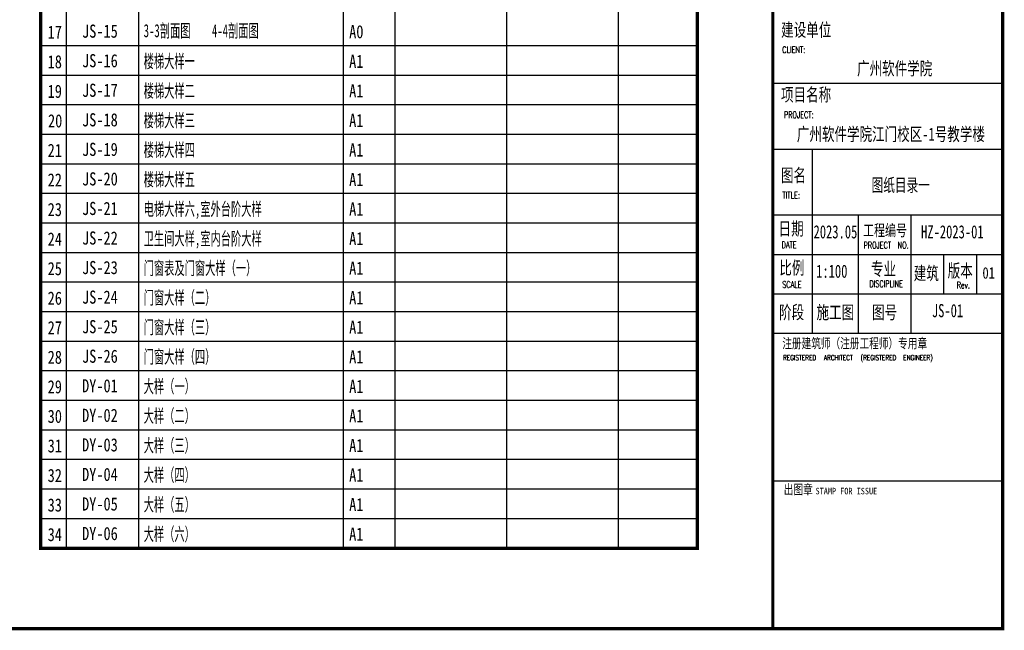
# Model space of a CAD drawing. Extents: x 1779708 to 7299578, y -1121471 to 88434.
# Tile 14 of 100: x 3861784 to 3891773, y -1041842 to -1023245. Entities that reach past the tile are written whole.
import ezdxf

# ---------------------------------------------------------------- set-up
doc = ezdxf.new("R2010")
doc.units = 0
doc.header["$LTSCALE"] = 1000
doc.header["$MEASUREMENT"] = 0
for name, color, linetype in [('PUB_TEXT', 7, 'CONTINUOUS'), ('PUB_TITLE', 4, 'CONTINUOUS'), ('通-图框－文字', 4, 'CONTINUOUS'), ('通－图框', 64, 'CONTINUOUS')]:
    doc.layers.add(name, color=color, linetype=linetype)
doc.styles.add('-宋体', font='simhei.ttf', dxfattribs={"width": 0.7})
doc.styles.add('dim_font', font='SIMPLEX.shx', dxfattribs={"width": 0.8})
doc.styles.add('SONGTI', font='txt', dxfattribs={"width": 0.8})
doc.styles.add('仿宋', font='txt', dxfattribs={"width": 0.7})

msp = doc.modelspace()

# ---------------------------------------------------------------- linework, layer by layer
at = {"layer": 'PUB_TITLE'}
for p, q in [((3891723.3, -1025192.1), (3884723.3, -1025192.1)), ((3891723.3, -1025192.1), (3884723.3, -1025192.1)), ((3891723.3, -1025192.1), (3884723.3, -1025192.1)), ((3884723.3, -1027192.1), (3891723.3, -1027192.1)), ((3884723.3, -1029192.1), (3891723.3, -1029192.1)), ((3884723.3, -1029192.1), (3891723.3, -1029192.1)), ((3884723.3, -1029192.1), (3891723.3, -1029192.1)), ((3884723.3, -1029192.1), (3891723.3, -1029192.1)), ((3884723.3, -1030392.1), (3891723.3, -1030392.1)), ((3884723.3, -1031592.1), (3891723.3, -1031592.1)), ((3884723.3, -1037292.1), (3891723.3, -1037292.1))]:
    msp.add_line(p, q, dxfattribs=at)
at = {"layer": 'PUB_TITLE', "const_width": 100}
msp.add_lwpolyline([(3835823.3, -1041792.1), (3891723.3, -1041792.1), (3891723.3, -1001792.1), (3835823.3, -1001792.1)], close=True, dxfattribs=at)
for points in [[(3884723.3, -1001792.1), (3884723.3, -1041792.1)], [(3862422.8, -1007142.1), (3882423.3, -1007142.1), (3882423.3, -1039342.1), (3862422.8, -1039342.1), (3862422.8, -1007142.1)]]:
    msp.add_lwpolyline(points, dxfattribs=at)
at = {"layer": 'PUB_TITLE'}
for points in [[(3885923.3, -1027192.1), (3885923.3, -1032792.1)], [(3884723.3, -1029192.1), (3891723.3, -1029192.1)], [(3887323.3, -1029192.1), (3887323.3, -1032792.1)], [(3888923.3, -1029192.1), (3888923.3, -1032792.1)], [(3889923.3, -1030392.1), (3889923.3, -1031592.1)], [(3890923.3, -1030392.1), (3890923.3, -1031592.1)], [(3884723.3, -1032792.1), (3891723.3, -1032792.1)]]:
    msp.add_lwpolyline(points, dxfattribs=at)
at = {"layer": '通－图框', "linetype": 'Continuous'}
for p, q in [((3863201.7, -1007142.1), (3863201.7, -1039342.1)), ((3865401.7, -1007142.1), (3865401.7, -1039342.1)), ((3871635, -1007142.1), (3871635, -1039342.1)), ((3873211.2, -1007142.1), (3873211.2, -1039342.1)), ((3880011.4, -1007142.1), (3880011.4, -1039342.1)), ((3876611.3, -1007942.1), (3876611.3, -1039342.1)), ((3882423.3, -1024042.1), (3862422.8, -1024042.1)), ((3882423.3, -1024942.1), (3862422.8, -1024942.1)), ((3882423.3, -1025842.1), (3862422.8, -1025842.1)), ((3882423.3, -1026742.1), (3862422.8, -1026742.1)), ((3882423.3, -1027642.1), (3862422.8, -1027642.1)), ((3882423.3, -1028542.1), (3862422.8, -1028542.1)), ((3882423.3, -1029442.1), (3862422.8, -1029442.1)), ((3882423.3, -1030342.1), (3862422.8, -1030342.1)), ((3882423.3, -1031242.1), (3862422.8, -1031242.1)), ((3882423.3, -1032142.1), (3862422.8, -1032142.1)), ((3882423.3, -1033042.1), (3862422.8, -1033042.1)), ((3882423.3, -1033942.1), (3862422.8, -1033942.1)), ((3882423.3, -1034842.1), (3862422.8, -1034842.1)), ((3882423.3, -1035742.1), (3862422.8, -1035742.1)), ((3882423.3, -1036642.1), (3862422.8, -1036642.1)), ((3882423.3, -1037542.1), (3862422.8, -1037542.1)), ((3882423.3, -1038442.1), (3862422.8, -1038442.1))]:
    msp.add_line(p, q, dxfattribs=at)

# ---------------------------------------------------------------- texts
at = {"layer": 'PUB_TEXT', "style": 'SONGTI'}
for s, width, p in [('17', 0.8, (3862635.2, -1023825.6)), ('JS-15', 0.8, (3863683.2, -1023794.4)), ('3-3剖面图', 0.6, (3865559.8, -1023780.4)), ('4-4剖面图', 0.6, (3867639.9, -1023780.4)), ('A0', 0.8, (3871818.6, -1023812)), ('18', 0.8, (3862635.2, -1024725.6)), ('JS-16', 0.8, (3863683.2, -1024694.4)), ('楼梯大样一', 0.6, (3865559.8, -1024712.1)), ('A1', 0.8, (3871818.6, -1024712)), ('19', 0.8, (3862635.2, -1025625.6)), ('JS-17', 0.8, (3863683.2, -1025594.4)), ('楼梯大样二', 0.6, (3865559.8, -1025612.1)), ('A1', 0.8, (3871818.6, -1025612)), ('20', 0.8, (3862645.7, -1026525.7)), ('JS-18', 0.8, (3863683.2, -1026494.4)), ('楼梯大样三', 0.6, (3865559.8, -1026512.1)), ('A1', 0.8, (3871818.6, -1026512)), ('21', 0.8, (3862635.2, -1027425.6)), ('JS-19', 0.8, (3863683.2, -1027394.4)), ('楼梯大样四', 0.6, (3865559.8, -1027412.1)), ('A1', 0.8, (3871818.6, -1027412)), ('22', 0.8, (3862635.2, -1028325.6)), ('JS-20', 0.8, (3863683.2, -1028294.4)), ('楼梯大样五', 0.6, (3865559.8, -1028312.1)), ('A1', 0.8, (3871818.6, -1028312)), ('23', 0.8, (3862635.2, -1029225.6)), ('JS-21', 0.8, (3863683.2, -1029194.4)), ('电梯大样六,室外台阶大样', 0.6, (3865559.8, -1029212.1)), ('A1', 0.8, (3871818.6, -1029212)), ('24', 0.8, (3862635.2, -1030125.6)), ('JS-22', 0.8, (3863683.2, -1030094.4)), ('卫生间大样,室内台阶大样', 0.6, (3865559.8, -1030112.1)), ('A1', 0.8, (3871818.6, -1030112)), ('25', 0.8, (3862635.2, -1031025.6)), ('JS-23', 0.8, (3863683.2, -1030994.4)), ('门窗表及门窗大样（一）', 0.6, (3865559.8, -1031012.1)), ('A1', 0.8, (3871818.6, -1031012)), ('26', 0.8, (3862635.2, -1031925.6)), ('JS-24', 0.8, (3863683.2, -1031894.4)), ('门窗大样（二）', 0.6, (3865559.8, -1031912.1)), ('A1', 0.8, (3871818.6, -1031912)), ('27', 0.8, (3862635.2, -1032825.6)), ('JS-25', 0.8, (3863683.2, -1032794.4)), ('门窗大样（三）', 0.6, (3865559.8, -1032812.1)), ('A1', 0.8, (3871818.6, -1032812)), ('28', 0.8, (3862635.2, -1033725.6)), ('JS-26', 0.8, (3863683.2, -1033694.4)), ('门窗大样（四）', 0.6, (3865559.8, -1033712.1)), ('A1', 0.8, (3871818.6, -1033712)), ('29', 0.8, (3862635.2, -1034625.6)), ('DY-01', 0.8, (3863683.2, -1034594.4)), ('大样（一）', 0.6, (3865559.8, -1034612.1)), ('A1', 0.8, (3871818.6, -1034612)), ('30', 0.8, (3862635.2, -1035525.6)), ('DY-02', 0.8, (3863683.2, -1035494.4)), ('大样（二）', 0.6, (3865559.8, -1035512.1)), ('A1', 0.8, (3871818.6, -1035512)), ('31', 0.8, (3862635.2, -1036425.6)), ('DY-03', 0.8, (3863683.2, -1036394.4)), ('大样（三）', 0.6, (3865559.8, -1036412.1)), ('A1', 0.8, (3871818.6, -1036412)), ('32', 0.8, (3862635.2, -1037325.6)), ('DY-04', 0.8, (3863683.2, -1037294.4)), ('大样（四）', 0.6, (3865559.8, -1037312.1)), ('A1', 0.8, (3871818.6, -1037312)), ('33', 0.8, (3862635.2, -1038225.6)), ('DY-05', 0.8, (3863683.2, -1038194.4)), ('大样（五）', 0.6, (3865559.8, -1038212.1)), ('A1', 0.8, (3871818.6, -1038212)), ('34', 0.8, (3862635.2, -1039125.6)), ('DY-06', 0.8, (3863683.2, -1039094.4)), ('大样（六）', 0.6, (3865559.8, -1039112.1)), ('A1', 0.8, (3871818.6, -1039112))]:
    msp.add_text(s, height=400, dxfattribs=dict(at, width=width)).set_placement(p)
at = {"layer": '通-图框－文字'}
for s, height, style, width, p in [('建设单位', 400, '仿宋', 0.7, (3884977, -1023755.5)), ('广州软件学院', 400, '仿宋', 0.7, (3887287.4, -1024931.5)), ('项目名称', 400, '仿宋', 0.7, (3884972.3, -1025728.7)), ('广州软件学院江门校区-1号教学楼', 400, '仿宋', 0.7, (3885454.8, -1026931.5)), ('图名', 400, '仿宋', 0.7, (3884971, -1028183.3)), ('图纸目录一', 400, '仿宋', 0.65, (3887732.3, -1028482.2)), ('日期', 400, '仿宋', 0.7, (3884899, -1029812.5)), ('2023.05', 400, '仿宋', 0.7, (3885962.8, -1029905.9)), ('工程编号', 350, '仿宋', 0.7, (3887470.6, -1029834.1)), ('HZ-2023-01', 400, '仿宋', 0.7, (3889238.5, -1029905.9)), ('比例', 400, '仿宋', 0.7, (3884921.2, -1031002.5)), ('1:100', 400, '仿宋', 0.7, (3886042.7, -1031105.9)), ('专业', 400, '仿宋', 0.7, (3887712.1, -1031033.1)), ('建筑', 400, '仿宋', 0.7, (3889014.5, -1031167.7)), ('版本', 400, '仿宋', 0.7, (3890048.2, -1031089.1)), ('01', 350, '-宋体', 0.8, (3891106.8, -1031132.4)), ('阶段', 400, '仿宋', 0.7, (3884911, -1032356.6)), ('施工图', 400, '仿宋', 0.7, (3886055, -1032356.6)), ('图号', 400, '仿宋', 0.7, (3887743.9, -1032356.6)), ('JS-01', 400, '仿宋', 0.7, (3889568.2, -1032305.9)), ('注册建筑师（注册工程师）专用章', 300, '仿宋', 0.7, (3885011, -1033250.8)), ('出图章', 300, '仿宋', 0.7, (3885055.9, -1037702)), ('STAMP FOR ISSUE', 200, '-宋体', 0.8, (3886024.4, -1037702))]:
    msp.add_text(s, height=height, dxfattribs=dict(at, style=style, width=width)).set_placement(p)
at = {"layer": '通-图框－文字', "color": 4, "style": 'dim_font', "width": 0.65}
for s, height, p in [('CLIENT:', 200, (3885010.5, -1024259.4)), ('PROJECT:', 200, (3885061.1, -1026240.4)), ('TITLE:', 200, (3885014.9, -1028690.9)), ('DATE', 200, (3884991, -1030203)), ('PROJECT  NO.', 200, (3887485.4, -1030215.1)), ('SCALE', 200, (3885010.8, -1031411.9)), ('DISCIPLINE', 200, (3887665.5, -1031388.4)), ('Rev.', 200, (3890322.5, -1031429.4)), ('(REGISTERED', 160, (3887397.2, -1033619.4)), ('ENGINEER)', 160, (3888695.8, -1033619.4)), ('REGISTERED', 160, (3885033.8, -1033619.4)), ('ARCHITECT', 160, (3886276.3, -1033619.4))]:
    msp.add_text(s, height=height, dxfattribs=at).set_placement(p)

doc.saveas('drawing.dxf')
